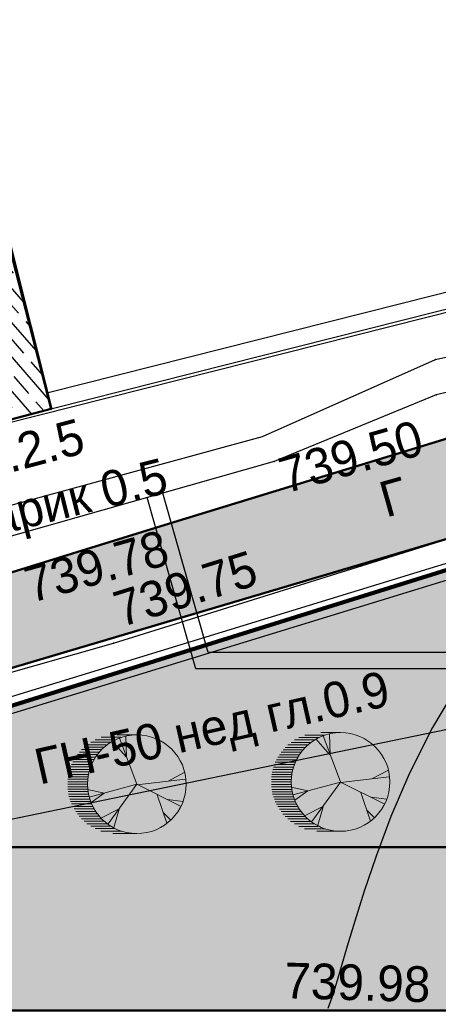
# Model space of a CAD drawing. Header units: millimetres. Extents: x -257011 to 237647566, y 2784933 to 6706507.
# Tile 117 of 256: x 9240559 to 9250821, y 5166128 to 5190271. Entities that reach past the tile are written whole.
import ezdxf

# ---------------------------------------------------------------- set-up
doc = ezdxf.new("R2010")
doc.units = ezdxf.units.MM
doc.header["$LTSCALE"] = 1000
doc.header["$PDMODE"] = 32
doc.header["$PDSIZE"] = 0.3
doc.linetypes.add('Д_ТРОТ_ТРУБА', pattern=[3, 1.5, -1.5])
doc.linetypes.add('ДОРОГИ_СТРОЯЩ', pattern=[9, 8, -1])
for name, color, linetype in [('(004) Точки рельефа', 7, 'Continuous'), ('(007) Здания', 7, 'Continuous'), ('(013) Газопровод', 30, 'ИК_Газопровод -------г--------'), ('(025) Дорога', 7, 'Continuous'), ('(027) Гидрография', 7, 'Continuous'), ('(040) Ограда', 7, 'Continuous'), ('TREE', 74, 'Continuous')]:
    doc.layers.add(name, color=color, linetype=linetype)
for name, color, linetype, lineweight in [('(032) Горизонтали утолщенные', 32, 'Continuous', 30), ('.', 7, 'Continuous', 15), ('Ф А С А Д', 250, 'Continuous', 15)]:
    doc.layers.add(name, color=color, linetype=linetype, lineweight=lineweight)
doc.styles.add('ATTR', font='romans.shx', dxfattribs={"width": 0.8, "height": 0.470416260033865})
doc.styles.add('BM-431', font='txt')
doc.styles.add('D-431', font='txt', dxfattribs={"width": 2})
doc.styles.get("Standard").update_dxf_attribs({"font": 'ARIALN.TTF'})
doc.linetypes.add('FENCELINE2', pattern='A,6.35,-2.54,[132,ltypeshp.shx,S=2.54,R=0,X=-2.54,Y=0],-2.54,25.4', length=36.83)
doc.linetypes.add('KANALIS_K', pattern='A,1,["<",Standard,S=1.8,R=0,X=-0.9,Y=-0.9],3,-1,["К",Standard,S=1.8,R=0,X=-0.9,Y=-0.9],-1,10', length=16)
doc.linetypes.add('ИК_Воздушка ------- --------', pattern='A,9,-0.6,["Z",Standard,S=1.199999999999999,R=70,X=0.6,Y=-0.65],-1', length=10.6)
doc.linetypes.add('ИК_Газопровод -------г--------', pattern='A,9,-0.6,["Г",Standard,S=1.199999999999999,R=0,X=0,Y=-0.6],-1.199999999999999', length=10.8)
doc.linetypes.add('ОГРАДА_БЕТ', pattern='A,4,["|",Standard,S=0.8,R=0,X=0,Y=-0.8],4', length=8)

# ---------------------------------------------------------------- blocks, each defined once
blk = doc.blocks.new('kjvklglhl')
at = {"layer": '(004) Точки рельефа'}
for p in [(285.0374628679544, 537.2083253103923), (285.0810628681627, 536.3447253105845), (281.153562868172, 534.5969253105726), (277.3451628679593, 530.0369253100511)]:
    blk.add_point(p, dxfattribs=at)
at = {"layer": '(007) Здания'}
for points in [[(260.5836203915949, 538.0673576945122), (262.3085628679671, 531.9628253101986), (275.6806252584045, 535.7413355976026), (273.9556827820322, 541.8458679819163)], [(290.0649947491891, 540.221553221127), (275.5718571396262, 536.1262635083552)], [(263.6432005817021, 524.446637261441), (294.0353789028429, 534.7063428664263)]]:
    blk.add_lwpolyline(points, dxfattribs=at)
at = {"layer": '(013) Газопровод', "linetype": 'ИК_Воздушка ------- --------', "ltscale": 0.5, "flags": 128}
blk.add_lwpolyline([(262.2897639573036, 531.5086104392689), (262.5151165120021, 531.9508672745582), (298.4248564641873, 542.0977928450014)], dxfattribs=at)
at = {"layer": '(013) Газопровод', "ltscale": 0.5, "flags": 128}
blk.add_lwpolyline([(258.8164328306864, 521.9414216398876), (263.5619628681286, 522.9731253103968), (292.9086628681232, 529.8889253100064)], dxfattribs=at)
at = {"layer": '(025) Дорога', "linetype": 'Д_ТРОТ_ТРУБА', "flags": 128}
blk.add_lwpolyline([(276.2713377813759, 401.473954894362), (276.0317628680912, 403.3388253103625), (271.1528628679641, 441.6991253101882), (264.6109628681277, 481.3349253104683), (258.5540628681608, 519.9261253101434), (258.1195217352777, 523.200716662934), (258.2528721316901, 523.7036922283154), (258.6903485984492, 524.1975228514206), (277.3451628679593, 530.0369253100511), (292.8015089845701, 535.3474407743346), (297.8318038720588, 536.245076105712), (297.4131178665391, 538.5913675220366), (292.6775175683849, 537.746319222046), (274.4494628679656, 531.5926253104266), (260.7692411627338, 526.9312792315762), (259.9470625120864, 526.8223659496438), (259.3622981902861, 527.4485647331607), (258.3737830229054, 532.4859773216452)], dxfattribs=at)
at = {"layer": '(027) Гидрография', "color": 3}
blk.add_lwpolyline([(298.2352454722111, 539.8150882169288), (298.1938628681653, 539.8042253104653), (285.0810628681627, 536.3447253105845), (281.153562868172, 534.5969253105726), (269.4201628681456, 530.9138253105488), (261.9707633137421, 528.6003908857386, -1.037307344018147), (261.7521628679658, 529.4075253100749), (280.8537333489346, 535.2018951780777), (285.0374628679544, 537.2083253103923), (298.0408707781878, 540.5029758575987)], format="xyb", dxfattribs=at)
at = {"layer": '(032) Горизонтали утолщенные'}
blk.add_lwpolyline([(288.7343036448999, 532.9168208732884), (287.6122121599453, 531.7524536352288), (286.6635221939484, 530.5605589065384), (285.8711686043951, 529.3643743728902), (285.2180862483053, 528.1871377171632), (284.6872099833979, 527.0520866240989), (284.2614746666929, 525.9824587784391), (283.9238151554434, 525.0014918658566), (283.6571663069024, 524.132423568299), (283.445658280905, 523.3922984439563), (283.2782024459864, 522.7733885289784), (283.1449054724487, 522.2617727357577), (283.0358740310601, 521.8435299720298), (282.9412147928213, 521.5047391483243), (282.8510344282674, 521.2314791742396)], dxfattribs=at)
at = {"layer": '(040) Ограда', "linetype": 'ОГРАДА_БЕТ', "ltscale": 0.5, "flags": 128}
for points in [[(290.1737628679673, 539.8366253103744), (275.6806252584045, 535.7413355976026)], [(263.5152628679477, 524.825625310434), (293.9829628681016, 535.1108253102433)]]:
    blk.add_lwpolyline(points, dxfattribs=at)
at = {"layer": '(004) Точки рельефа', "style": 'D-431'}
for s, rotation, p in [('739.50', 17.47988994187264, (281.4544355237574, 533.821123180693)), ('739.78', 17.30185700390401, (275.2934840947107, 530.9630345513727)), ('739.75', 18.96177618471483, (277.5146898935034, 530.428313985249))]:
    blk.add_text(s, height=0.875, rotation=rotation, dxfattribs=at).set_placement(p)
blk.add_text('739.98', height=0.875, dxfattribs=at).set_placement((281.7636142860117, 521.45295060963))
at = {"layer": '(013) Газопровод', "color": 0, "linetype": 'Continuous', "style": 'BM-431'}
for s, rotation, p in [('ГН-50 h.2.5', 16.54805980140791, (270.7226183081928, 532.9607321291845)), ('ГН-50 нед гл.0.9', 14.35062165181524, (275.6284760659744, 526.5153887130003))]:
    blk.add_text(s, height=0.875, rotation=rotation, dxfattribs=at).set_placement(p)
at = {"layer": '(025) Дорога', "linetype": 'ДОРОГИ_СТРОЯЩ', "style": 'BM-431'}
blk.add_text('Г', height=0.875, rotation=17.38136650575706, dxfattribs=at).set_placement((283.9349957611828, 533.2997465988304))
at = {"layer": '(027) Гидрография', "color": 0, "style": 'D-431'}
blk.add_text('арик 0.5', height=0.875, rotation=15.71478947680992, dxfattribs=at).set_placement((274.3765093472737, 532.5834996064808))
blk = doc.blocks.new('17')
at = {"layer": 'TREE', "color": 68, "lineweight": 20, "true_color": 0x306100}
for p, q in [((16375547.13650054, 10777896.76062072), (16376283.97624445, 10777896.76062072)), ((16375547.13650054, 10776054.66126121), (16376189.20023229, 10777777.82240541)), ((16375931.55193532, 10777072.14484243), (16375954.97729886, 10777837.87484453)), ((16375943.27996783, 10777072.14484243), (16376470.27389292, 10777657.71752714)), ((16376139.80126806, 10777804.65565273), (16376884.4392323, 10777804.65565273)), ((16376347.49797067, 10777712.55068474), (16377103.92537097, 10777712.55068474)), ((16376516.05006213, 10777620.44571679), (16377264.61783853, 10777620.44571679)), ((16376661.0539834, 10777528.3407488), (16377389.23586016, 10777528.3407488)), ((16376766.88259161, 10777436.23578085), (16377515.45036786, 10777436.23578085)), ((16376864.85157591, 10777344.13081286), (16377609.52024193, 10777344.13081286)), ((16376947.16271556, 10777252.02584488), (16377691.83138157, 10777252.02584488)), ((16377021.61423132, 10777159.92087692), (16377766.28289749, 10777159.92087692)), ((16377829.0063806, 10777067.81590893), (16377084.33771458, 10777067.81590893)), ((16377150.96030793, 10776975.71094099), (16377887.80005168, 10776975.71094099)), ((16377190.16632278, 10776883.605973), (16377938.73409919, 10776883.605973)), ((16377981.83922413, 10776791.50100501), (16377237.20125973, 10776791.50100501)), ((16378017.11542682, 10776699.39603702), (16377272.4467608, 10776699.39603702)), ((16377303.82385323, 10776607.29106903), (16378052.39162949, 10776607.29106903)), ((16375545.07948966, 10776036.17886429), (16373729.81337755, 10776246.39310288)), ((16374373.93412017, 10776171.32755397), (16373776.66410447, 10776486.60285935)), ((16378076.79944604, 10776515.18610108), (16377335.1702439, 10776515.18610108)), ((16377354.75790059, 10776423.08113309), (16378097.55376562, 10776423.08113309)), ((16378111.4002124, 10776330.9761651), (16377369.3718887, 10776330.9761651)), ((16377381.46834115, 10776238.87119715), (16378126.07560407, 10776238.87119715)), ((16375545.07948966, 10776051.19197408), (16373917.21628582, 10775240.45334431)), ((16375545.07948966, 10776051.19197408), (16377325.19220574, 10775570.74175948)), ((16375545.07948966, 10776051.19197408), (16376622.52340502, 10774579.84581231)), ((16376751.34755357, 10775720.90355895), (16377383.74026369, 10775856.02154697)), ((16377378.275369, 10775870.45132523), (16378126.87384703, 10775870.45132523)), ((16378126.07560407, 10776146.76622916), (16377386.10429125, 10776146.76622916)), ((16378126.07560407, 10775962.55629322), (16377390.03410327, 10775962.55629322)), ((16377393.9639153, 10776054.66126121), (16378126.07560407, 10776054.66126121)), ((16374385.66215283, 10775480.66310078), (16373835.24286434, 10775405.59755191)), ((16374783.83192937, 10775660.85111979), (16374432.51287989, 10774594.8589221)), ((16376763.0448846, 10775720.90355895), (16377254.91611513, 10775375.5713323)), ((16377307.72296348, 10775502.03145336), (16378049.6591823, 10775502.03145336)), ((16378079.83891007, 10775594.13642135), (16377327.34132164, 10775594.13642135)), ((16377350.85879005, 10775686.2413893), (16378099.42656661, 10775686.2413893)), ((16378115.11511275, 10775778.34635729), (16377370.44644674, 10775778.34635729)), ((16376200.89756332, 10775120.34846607), (16376399.99780247, 10774444.69712267)), ((16376212.62559597, 10775135.36157586), (16376868.44366947, 10774805.04245904)), ((16377147.03049605, 10775133.61158148), (16377883.87023981, 10775133.61158148)), ((16377938.73409919, 10775225.71654943), (16377197.99524504, 10775225.71654943)), ((16377237.20125973, 10775317.82151742), (16377981.83922413, 10775317.82151742)), ((16378017.11542682, 10775409.92648537), (16377276.37657266, 10775409.92648537)), ((16374561.33702845, 10775000.21288614), (16374291.96069869, 10774729.97691013)), ((16376860.9217639, 10774765.19170953), (16377609.52024193, 10774765.19170953)), ((16377695.73049182, 10774857.29667752), (16376947.16271556, 10774857.29667752)), ((16377021.61423132, 10774949.40164551), (16377766.28289749, 10774949.40164551)), ((16377829.0063806, 10775041.50661349), (16377088.26752644, 10775041.50661349)), ((16376376.08121236, 10774396.77183765), (16377107.85518298, 10774396.77183765)), ((16377264.61783853, 10774488.8768056), (16376512.12025011, 10774488.8768056)), ((16376652.39616974, 10774580.98177359), (16377413.55157168, 10774580.98177359)), ((16377515.45036786, 10774673.08674158), (16376762.95277958, 10774673.08674158)), ((16375547.13650054, 10774212.56190171), (16376437.66873435, 10774212.56190171)), ((16376888.36904432, 10774304.66686966), (16376124.11272176, 10774304.66686966))]:
    blk.add_line(p, q, dxfattribs=at)
blk.add_circle((16375547.13650054, 10776054.66126121), 1842.099359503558, dxfattribs=at)
at = {"layer": 'TREE', "color": 68, "lineweight": 20, "true_color": 0x306100, "style": 'ATTR', "width": 0.8, "flags": 9}
blk.add_attdef('ESTCODE', (16375545.07948966, 10776051.19197408), '', height=21.49115919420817, dxfattribs=at)
blk = doc.blocks.new('rfregd')
at = {"layer": '.', "lineweight": 50, "ltscale": 1000, "transparency": 33554687}
h = blk.add_hatch(color=256, dxfattribs=at)
h.dxf.hatch_style = 1
h.set_gradient(color1=(132, 132, 132), color2=(132, 132, 132), tint=1)
h.paths.add_polyline_path([(9222293.678945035, 5156792.144070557), (9222707.651603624, 5157643.187489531), (9223585.4205852, 5157987.796645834), (9257759.632718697, 5168117.070220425), (9261946.198141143, 5168680.314251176), (9261302.087604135, 5171094.196228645), (9257249.064832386, 5170497.598109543), (9245090.100594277, 5166770.079777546), (9225049.407243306, 5160583.706627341), (9224189.197679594, 5160801.920905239), (9223716.370339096, 5161426.901894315), (9223461.971167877, 5162443.815128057), (9222776.53224565, 5166153.989379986), (9218524.300611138, 5165235.472870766), (9218934.905771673, 5162003.456692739), (9219294.233120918, 5152923.012778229), (9233519.060869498, 5033937.81200407), (9237305.14339833, 5034390.442847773), (9234748.06436412, 5059234.07144746), (9233088.04089126, 5074914.670540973), (9230195.972334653, 5096390.858771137), (9227639.658640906, 5114804.320255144), (9224772.387115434, 5136114.160659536)])
at = {"linetype": 'KANALIS_K', "ltscale": 1000}
h = blk.add_hatch(dxfattribs=at)
h.set_pattern_fill('JIS_STN_1E', color=252, scale=550, angle=266, style=0)
h.set_pattern_definition([(311, (-992257.4973981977, -556265.3974959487), (415.0902691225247, 360.8324659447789), []), (311, (-992284.545470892, -556652.2029564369), (415.0902691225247, 360.8324659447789), [550, -275])])
h.paths.add_polyline_path([(9253715.344089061, 5176640.594557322), (9254695.745227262, 5172566.727479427), (9262745.443190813, 5174575.623835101), (9261763.47987311, 5178510.375419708)])
h.paths.add_polyline_path([(9225048.75155805, 5171805.954598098), (9226636.144220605, 5165378.251077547), (9240174.02213879, 5168965.686814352), (9238588.083623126, 5175113.827443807)])
at = {"ltscale": 1000}
h = blk.add_hatch(dxfattribs=at)
h.set_pattern_fill('AR-SAND', color=252, scale=15, angle=266, style=0)
h.set_pattern_definition([(303.5, (-992257.4973981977, -306198.1178266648), (734.0057650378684, -27.26760695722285), [0, -579.1199999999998, 0, -647.6999999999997, 0, -619.1249999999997]), (273.5, (-992257.4973981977, -306198.1178266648), (1025.582687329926, -747.6471874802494), [0, -312.4200000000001, 0, -521.97, 0, -200.025]), (233.5, (-992224.807421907, -305730.6293857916), (-80.61473210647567, -1183.748708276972), [0, -190.5, 0, -685.8, 0, -895.3499999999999]), (223.5, (-992224.807421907, -305730.6293857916), (253.6849095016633, -1165.870846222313), [0, -95.25, 0, -449.58, 0, -514.35])])
edge = h.paths.add_edge_path()
edge.add_line((9298745.035069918, 5166594.36279975), (9259045.035069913, 5166594.362799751))
edge.add_line((9259045.035069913, 5166594.362799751), (9259045.035069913, 5159954.777920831))
edge.add_arc((9257090.37199674, 5160185.54871116), 1968.238523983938, 268.69479023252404, 353.2667330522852, ccw=False)
edge.add_line((9257045.538991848, 5158217.820861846), (9228094.896761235, 5158217.820861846))
edge.add_line((9228094.896761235, 5158217.820861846), (9223733.869340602, 5156850.898056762))
edge.add_line((9223733.869340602, 5156850.898056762), (9224116.061485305, 5154217.820861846))
edge.add_line((9224116.061485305, 5154217.820861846), (9259001.903390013, 5154217.820861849))
edge.add_arc((9258854.23807413, 5152182.135842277), 2041.033695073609, 0.8726000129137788, 85.85112303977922, ccw=False)
edge.add_line((9260895.035069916, 5152213.219059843), (9260895.035069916, 5146199.568665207))
edge.add_line((9260895.035069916, 5146199.568665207), (9247258.295390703, 5146199.568665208))
edge.add_line((9247258.295390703, 5146199.568665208), (9246985.975520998, 5148664.857962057))
edge.add_line((9246985.975520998, 5148664.857962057), (9244138.215975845, 5148350.289805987))
edge.add_line((9244138.215975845, 5148350.289805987), (9244938.181565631, 5141701.02134838))
edge.add_line((9244938.181565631, 5141701.02134838), (9247721.253840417, 5142008.444043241))
edge.add_line((9247721.253840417, 5142008.444043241), (9247412.941670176, 5144799.568665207))
edge.add_line((9247412.941670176, 5144799.568665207), (9264745.035069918, 5144799.568665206))
edge.add_line((9264745.035069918, 5144799.568665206), (9264745.035069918, 5147844.36133132))
edge.add_line((9264745.035069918, 5147844.36133132), (9264195.035032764, 5147844.36133132))
edge.add_line((9264195.035032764, 5147844.36133132), (9264045.035032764, 5147844.36133132))
edge.add_line((9264045.035032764, 5147844.36133132), (9264045.035032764, 5147994.36133132))
edge.add_line((9264045.035032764, 5147994.36133132), (9264045.035056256, 5152044.361331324))
edge.add_line((9264045.035056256, 5152044.361331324), (9264095.035056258, 5152044.361331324))
edge.add_line((9264095.035056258, 5152044.361331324), (9264508.449482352, 5150804.118053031))
edge.add_line((9264508.449482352, 5150804.118053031), (9264745.03506992, 5150758.312134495))
edge.add_line((9264745.03506992, 5150758.312134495), (9264745.03506992, 5152244.356876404))
edge.add_line((9264745.03506992, 5152244.356876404), (9264145.03506992, 5152244.356876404))
edge.add_line((9264145.03506992, 5152244.356876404), (9264145.035069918, 5153203.507867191))
edge.add_arc((9264095.879057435, 5153194.359838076), 49.99999999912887, -180, 10.542253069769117, ccw=False)
edge.add_arc((9264095.879057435, 5153194.359838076), 50, 10.542253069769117, 180, ccw=False)
edge.add_line((9264145.035069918, 5153203.507867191), (9264145.035069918, 5154044.362799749))
edge.add_line((9264145.035069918, 5154044.362799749), (9264745.035069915, 5154044.362799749))
edge.add_line((9264745.035069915, 5154044.362799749), (9264745.035069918, 5162644.362799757))
edge.add_line((9264745.035069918, 5162644.362799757), (9262745.035069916, 5162644.362799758))
edge.add_line((9262745.035069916, 5162644.362799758), (9262745.035069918, 5146199.568665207))
edge.add_line((9262745.035069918, 5146199.568665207), (9262395.035069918, 5146199.568665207))
edge.add_line((9262395.035069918, 5146199.568665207), (9262395.035069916, 5162994.362799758))
edge.add_line((9262395.035069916, 5162994.362799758), (9295445.035069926, 5162994.362799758))
edge.add_line((9295445.035069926, 5162994.362799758), (9295445.035069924, 5161378.762575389))
edge.add_line((9295445.035069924, 5161378.762575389), (9295445.035069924, 5138794.362826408))
edge.add_line((9295445.035069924, 5138794.362826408), (9262802.598862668, 5138794.362826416))
edge.add_line((9262802.598862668, 5138794.362826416), (9262802.598862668, 5135194.362826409))
edge.add_line((9262802.598862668, 5135194.362826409), (9298745.03506992, 5135194.362826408))
edge.add_line((9298745.03506992, 5135194.362826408), (9298745.035069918, 5166594.36279975))
edge = h.paths.add_edge_path(flags=17)
edge.add_line((9285045.035032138, 5143194.362826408), (9295095.035069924, 5143194.362826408))
edge.add_line((9295095.035069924, 5143194.362826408), (9295095.035069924, 5143694.36279975))
edge.add_line((9295095.035069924, 5143694.36279975), (9295045.035069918, 5143694.36279975))
edge.add_line((9295045.035069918, 5143694.36279975), (9283845.035093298, 5143694.362799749))
edge.add_line((9283845.035093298, 5143694.362799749), (9283845.03509016, 5141694.362838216))
edge.add_line((9283845.03509016, 5141694.362838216), (9282930.010657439, 5141694.362840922))
edge.add_arc((9282930.035094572, 5141644.362846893), 50.00000000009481, 0, 90.02800289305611, ccw=False)
edge.add_arc((9282930.035094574, 5141644.362846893), 50, -180, 0, ccw=False)
edge.add_arc((9282930.035094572, 5141644.362846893), 49.99999999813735, 90.02800289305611, 180, ccw=False)
edge.add_line((9282930.010657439, 5141694.362840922), (9280260.035097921, 5141694.362846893))
edge.add_arc((9280260.035097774, 5141644.362846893), 50, 0, 89.99999983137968, ccw=False)
edge.add_arc((9280260.035097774, 5141644.362846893), 50, -180, 0, ccw=False)
edge.add_arc((9280260.035097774, 5141644.362846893), 50, 89.99999983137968, 180, ccw=False)
edge.add_line((9280260.035097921, 5141694.362846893), (9279345.035101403, 5141694.362851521))
edge.add_line((9279345.035101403, 5141694.362851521), (9279345.035087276, 5143694.36279975))
edge.add_line((9279345.035087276, 5143694.36279975), (9264745.035069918, 5143694.36279975))
edge.add_line((9264745.035069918, 5143694.36279975), (9264745.035069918, 5144799.568665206))
edge.add_line((9264745.035069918, 5144799.568665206), (9262745.035069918, 5144799.568665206))
edge.add_line((9262745.035069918, 5144799.568665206), (9262745.035069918, 5143194.362826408))
edge.add_line((9262745.035069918, 5143194.362826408), (9278345.035101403, 5143194.362826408))
edge.add_line((9278345.035101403, 5143194.362826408), (9278345.035101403, 5139144.362826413))
edge.add_line((9278345.035101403, 5139144.362826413), (9285045.035032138, 5139144.362826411))
edge.add_line((9285045.035032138, 5139144.362826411), (9285045.035032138, 5143194.362826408))
at = {"layer": 'Ф А С А Д', "linetype": 'KANALIS_K', "ltscale": 1000}
h = blk.add_hatch(dxfattribs=at)
h.set_pattern_fill('CROSS', color=92, scale=40, angle=95)
h.set_pattern_definition([(94.99999999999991, (-992257.4973981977, -556265.3974959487), (-275.1710119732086, 230.8958946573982), [127, -380.9999999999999]), (185, (-992199.7734245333, -556196.6047429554), (-230.8958946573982, -275.1710119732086), [127, -381])])
h.paths.add_polyline_path([(9298745.03506992, 5156393.329218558), (9327763.947620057, 5156913.215598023), (9327763.947620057, 5148430.319041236), (9298745.03506992, 5148430.319041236)], flags=17)
h.paths.add_polyline_path([(9298745.03506992, 5132295.941901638), (9342603.21046827, 5132295.941901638), (9342603.21046827, 5121389.952471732), (9298745.03506992, 5121389.952471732)], flags=17)
h.paths.add_polyline_path([(9298745.03506992, 5134143.881556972), (9302482.149838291, 5134143.881556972), (9302482.149838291, 5137555.2924135), (9300614.010282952, 5137555.2924135), (9300614.010282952, 5141082.214981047), (9302482.149838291, 5141082.214981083), (9302482.149838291, 5146582.258715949), (9298745.03506992, 5146582.258715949)], flags=17)
h.paths.add_polyline_path([(9298745.03506992, 5107508.000668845), (9302482.149838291, 5107508.000668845), (9302482.149838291, 5112310.932073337), (9301501.82271014, 5112310.932073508), (9301501.822710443, 5115837.854641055), (9302482.149838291, 5115837.854641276), (9302482.149838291, 5119557.539016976), (9298745.03506992, 5119557.539016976)], flags=17)
edge = h.paths.add_edge_path()
edge.add_line((9300965.627320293, 5093610.534430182), (9336928.51704184, 5094386.792470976))
edge.add_line((9336928.51704184, 5094386.792470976), (9336928.51704184, 5105783.868384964))
edge.add_line((9336928.51704184, 5105783.868384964), (9298745.03506992, 5105783.868384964))
edge.add_line((9298745.03506992, 5105783.868384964), (9298745.03506992, 5095642.202435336))
edge.add_arc((9300842.793591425, 5095705.654683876), 2098.717942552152, 181.7325339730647, 273.3553239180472)
h.paths.add_polyline_path([(9353078.961178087, 5095582.792595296), (9355697.343983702, 5095582.792595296), (9355697.343983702, 5132933.039028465), (9353078.961178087, 5132933.039028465)])
edge = h.paths.add_edge_path()
edge.add_line((9257090.37199674, 5158217.310187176), (9228094.896761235, 5158217.820861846))
edge.add_line((9228094.896761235, 5158217.820861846), (9258472.011625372, 5167702.718300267))
edge.add_line((9258472.011625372, 5167702.718300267), (9265169.735654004, 5168095.57944288))
edge.add_line((9265169.735654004, 5168095.57944288), (9347041.95557458, 5166488.295896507))
edge.add_line((9347041.95557458, 5166488.295896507), (9362653.44695399, 5165705.308796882))
edge.add_line((9362653.44695399, 5165705.308796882), (9374996.781471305, 5164845.454937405))
edge.add_line((9374996.781471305, 5164845.454937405), (9374101.945397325, 5098008.097750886))
edge.add_line((9374101.945397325, 5098008.097750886), (9372517.690630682, 5096754.618505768))
edge.add_line((9372517.690630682, 5096754.618505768), (9362541.554177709, 5096504.711033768))
edge.add_line((9362541.554177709, 5096504.711033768), (9362541.554177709, 5129768.791305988))
edge.add_line((9362541.554177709, 5129768.791305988), (9365428.26535105, 5129768.791305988))
edge.add_line((9365428.26535105, 5129768.791305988), (9365428.26535105, 5149977.187164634))
edge.add_line((9365428.26535105, 5149977.187164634), (9362653.44695399, 5149977.187164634))
edge.add_line((9362653.44695399, 5149977.187164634), (9362653.44695399, 5162525.81643705))
edge.add_line((9362653.44695399, 5162525.81643705), (9298745.035069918, 5163180.084395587))
edge.add_line((9298745.035069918, 5163180.084395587), (9298745.035069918, 5166594.36279975))
edge.add_line((9298745.035069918, 5166594.36279975), (9259045.035069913, 5166594.362799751))
edge.add_line((9259045.035069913, 5166594.362799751), (9259045.035069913, 5159954.777920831))
edge.add_arc((9257090.37199673, 5160185.548711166), 1968.238523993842, 270.00000000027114, 353.2667330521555, ccw=False)
h.paths.add_polyline_path([(9352694.530661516, 5146700.796832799), (9355747.703386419, 5146700.796832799), (9355747.703386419, 5159068.828992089), (9352694.530661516, 5159068.828992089)], flags=17)
at = {"lineweight": 50, "ltscale": 1000}
for points in [[(9225048.75155805, 5171805.954598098), (9226636.144220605, 5165378.251077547), (9240174.02213879, 5168965.686814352), (9238588.083623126, 5175113.827443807), (9225048.75155805, 5171805.954598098)], [(9261302.087604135, 5171094.196228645), (9257249.064832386, 5170497.598109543), (9243079.277566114, 5166153.630912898), (9225049.407243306, 5160583.706627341), (9224189.197679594, 5160801.920905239), (9223716.370339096, 5161426.901894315), (9223461.971167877, 5162443.815128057), (9222776.53224565, 5166153.989379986)], [(9237305.14339833, 5034390.442847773), (9234748.06436412, 5059234.071447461), (9233088.04089126, 5074914.670540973), (9230195.972334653, 5096390.858771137), (9227639.658640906, 5114804.320255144), (9224772.387115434, 5136114.160659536), (9222293.678945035, 5156792.144070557), (9222707.651603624, 5157643.187489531), (9223585.4205852, 5157987.796645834), (9257759.632718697, 5168117.070220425), (9261946.198141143, 5168680.314251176)]]:
    blk.add_lwpolyline(points, dxfattribs=at)
at = {"color": 1, "ltscale": 0.1, "const_width": 100}
blk.add_lwpolyline([(9375380.446647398, 5164927.108272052), (9347041.95557458, 5166488.295896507), (9297856.585123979, 5167528.430665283), (9293376.854724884, 5167623.164593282), (9265169.735654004, 5168095.57944288), (9258472.011625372, 5167702.718300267), (9223519.371702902, 5156789.166886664), (9240849.435100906, 5040712.435509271), (9271997.184891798, 5039966.574531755), (9299564.44237604, 5037726.216190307), (9300506.959161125, 5061146.32328616), (9325433.485898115, 5060913.832510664), (9333102.044309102, 5059317.127696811), (9333900.830154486, 5068897.396803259), (9342104.055415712, 5068353.657996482), (9342134.203510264, 5068808.493310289), (9350030.30396194, 5068202.136759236), (9349976.755240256, 5067504.814227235), (9371748.064257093, 5065948.544946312), (9374125.441349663, 5092148.284402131), (9374382.442678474, 5097465.32430373), (9374299.052074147, 5112730.447179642), (9375380.446647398, 5164927.108272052)], dxfattribs=at)
at = {"color": 5, "linetype": 'FENCELINE2', "lineweight": 80, "ltscale": 0.1}
blk.add_lwpolyline([(9293201.806856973, 5167626.096307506), (9265169.735654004, 5168095.57944288), (9258472.011625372, 5167702.718300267), (9228094.896761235, 5158217.820861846)], dxfattribs=at)
at = {"color": 150}
for points in [[(9262395.035069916, 5162594.362799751), (9243718.898923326, 5162594.362799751), (9242529.799340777, 5166791.984239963)], [(9262395.035069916, 5162994.362799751), (9244021.326938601, 5162994.362799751), (9242914.655477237, 5166901.006046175)]]:
    blk.add_lwpolyline(points, dxfattribs=at)
at = {"lineweight": 50, "ltscale": 1000}
blk.add_lwpolyline([(9262802.598862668, 5139194.362826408), (9262802.598862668, 5135194.362826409), (9298745.03506992, 5135194.362826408), (9298745.035069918, 5166594.36279975), (9259045.035069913, 5166594.362799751), (9259045.035069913, 5159954.777920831, -0.3867300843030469), (9257045.538991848, 5158217.820861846), (9228094.896761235, 5158217.820861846), (9223733.869340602, 5156850.898056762), (9224116.061485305, 5154217.820861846), (9259001.903390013, 5154217.820861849, -0.3887708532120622), (9260895.035069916, 5152213.219059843), (9260895.035069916, 5146199.568665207)], format="xyb", dxfattribs=at)
at = {"lineweight": 5, "xscale": 999.9999999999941, "yscale": 999.9999999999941, "zscale": 999.9999999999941, "rotation": 358.3893224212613}
blk.add_blockref('kjvklglhl', (8949572.252905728, 4641190.303119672), dxfattribs=at)
at = {"color": 150, "lineweight": 100, "xscale": -0.6569891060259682, "yscale": 0.6569891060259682, "zscale": 0.6569891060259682}
for p in [(20000832.75161207, -1919985.964289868), (20005825.83506189, -1919930.119244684)]:
    blk.add_blockref('17', p, dxfattribs=at)

msp = doc.modelspace()

# ---------------------------------------------------------------- block references
at = {"lineweight": 50}
msp.add_blockref('rfregd', (1154.361178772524, 11760.57808449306), dxfattribs=at)

doc.saveas('drawing.dxf')
